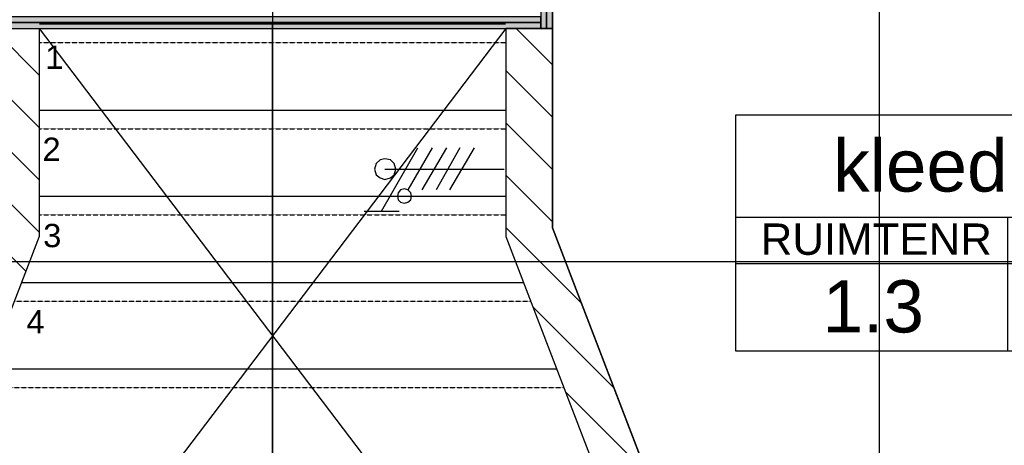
# Model space of a CAD drawing. Header units: metres. Extents: x 63115 to 703450, y -261936 to -53969.
# Tile 117 of 197: x 160390 to 162500, y -128855 to -127942. Entities that reach past the tile are written whole.
import ezdxf
from ezdxf.enums import TextEntityAlignment as Align

# ---------------------------------------------------------------- set-up
doc = ezdxf.new("R2010")
doc.units = ezdxf.units.M
doc.linetypes.add('DASHDOT2', pattern=[12.7, 6.35, -3.175, 0, -3.175])
doc.linetypes.add('DASHED', pattern=[0.75, 0.5, -0.25])
doc.layers.get('DEFPOINTS').update_dxf_attribs({"color": 6})
doc.layers.add('_00_VO', color=7, linetype='Continuous', true_color=0x3c40c3, transparency=0.8)
for name, color, linetype in [('_01-STRAMIENEN', 253, 'DASHDOT2'), ('_02-SECTION', 2, 'Continuous'), ('_02Binnenwanden', 2, 'Continuous'), ('_03-PROJECTION', 1, 'Continuous'), ('_03TrapLift', 1, 'Continuous'), ('_04-HIDDEN', 7, 'DASHED'), ('_05text200', 8, 'Continuous'), ('_07Brandveiligheid', 8, 'Continuous'), ('_07Electra', 8, 'Continuous'), ('_09-HATCH', 7, 'Continuous'), ('_11-BLOCKS', 7, 'Continuous')]:
    doc.layers.add(name, color=color, linetype=linetype)
doc.layers.add('_01Hulplijnen', color=6, linetype='Continuous', plot=False)
doc.styles.add('NIO 1_50 klein', font='arial.ttf', dxfattribs={"height": 100})
doc.styles.add('NIOstandard', font='arial.ttf')
pattern_1 = [(135, (0, -15000), (-56.1266, -56.1266), [])]

# ---------------------------------------------------------------- blocks, each defined once
blk = doc.blocks.new('kader_ruimte')
at = {"layer": '_05text200'}
for p, q in [((0, -313), (2304, -313)), ((832.6, -313), (832.6, -723.9)), ((1209.8, -313), (1209.8, -723.9)), ((1736.5, -313), (1736.5, -723.9)), ((0, -455.2), (2304, -455.2))]:
    blk.add_line(p, q, dxfattribs=at)
blk.add_lwpolyline([(0, 0), (2304, 0), (2304, -723.9), (0, -723.9)], close=True, dxfattribs=at)
at = {"layer": '_05text200', "char_height": 96, "width": 509.254, "style": 'NIOstandard'}
for s, insert, attachment_point in [('GO (m²)', (1475.6, -332.4), 2), ('VG (m²)', (2002.2, -332.4), 2), ('RUIMTENR', (76.6, -332.4), 1), ('BB', (991.9, -332.4), 2)]:
    blk.add_mtext(s, dxfattribs=dict(at, insert=insert, attachment_point=attachment_point))
at = {"layer": '_05text200', "style": 'NIOstandard'}
for tag, p in [('RUIMTENAAM', (875.9, -234.7)), ('RUIMTENR', (421.1, -666.2)), ('GO', (1497.3, -665.4)), ('VG', (1990.2, -665.4))]:
    blk.add_attdef(tag, text='', height=160, dxfattribs=at).set_placement(p, align=Align.CENTER)
blk.add_attdef('BB', (879.3, -666.7), '', height=160, dxfattribs=at)
at = {"layer": 'DEFPOINTS', "style": 'NIO 1_50 klein'}
blk.add_attdef('FUNCTIE', (974.3, -796.9), '', height=32, dxfattribs=at)
blk = doc.blocks.new('*U244')
at = {"layer": '_01-STRAMIENEN'}
for points in [[(0, 5487.4), (0, -4768.6)], [(1300, 5487.4), (1300, -4768.6)], [(-7899.8, 1950), (6883.2, 1950)]]:
    blk.add_lwpolyline(points, dxfattribs=at)
at = {"layer": '_01Hulplijnen'}
for points in [[(0, 5487.4), (0, -4768.6)], [(1300, 5487.4), (1300, -4768.6)], [(-7899.8, 1950), (6883.2, 1950)]]:
    blk.add_lwpolyline(points, dxfattribs=at)
blk = doc.blocks.new('*U105')
at = {"layer": '_09-HATCH'}
blk.add_hatch(color=253, dxfattribs=at).paths.add_polyline_path([(-1080.2, 0), (69.8, 0), (69.8, 12.5), (-1080.2, 12.5)])
at = {"layer": '_02-SECTION', "color": 1}
blk.add_lwpolyline([(-1080.2, 0), (69.8, 0), (69.8, 12.5), (-1080.2, 12.5)], close=True, dxfattribs=at)
blk = doc.blocks.new('*U104')
at = {"layer": '_09-HATCH'}
blk.add_hatch(color=253, dxfattribs=at).paths.add_polyline_path([(-49.1, 0), (69.8, 0), (69.8, 12.5), (-49.1, 12.5)])
at = {"layer": '_02-SECTION', "color": 1}
blk.add_lwpolyline([(-49.1, 0), (69.8, 0), (69.8, 12.5), (-49.1, 12.5)], close=True, dxfattribs=at)
blk = doc.blocks.new('*U106')
at = {"layer": '_03-PROJECTION'}
for p, q in [((-499.2, 2460), (499.2, 2460)), ((-499.2, 2275), (499.2, 2275)), ((-499.2, 2090), (499.2, 2090)), ((-537.9, 1905), (537.9, 1905)), ((-608.9, 1720), (608.9, 1720))]:
    blk.add_line(p, q, dxfattribs=at)
blk.add_lwpolyline([(0, 391.6), (0, 2460)], dxfattribs=at)
at = {"layer": '_04-HIDDEN'}
for p, q in [((-499.2, 2420), (499.2, 2420)), ((-499.2, 2235), (499.2, 2235)), ((-499.2, 2050), (499.2, 2050)), ((-553.3, 1865), (553.3, 1865)), ((-624.3, 1680), (624.3, 1680))]:
    blk.add_line(p, q, dxfattribs=at)
at = {"layer": '_03TrapLift', "char_height": 50, "width": 333.641, "attachment_point": 1, "style": 'NIOstandard'}
for s, insert in [('1', (-486.9, 2413.3)), ('2', (-493, 2215.9)), ('3', (-491.4, 2030.9)), ('4', (-527.3, 1845.9))]:
    blk.add_mtext(s, dxfattribs=dict(at, insert=insert))
blk = doc.blocks.new('400V')
at = {"layer": '_07Electra'}
for p, q in [((-262.5, -89.7), (-184.6, 45.7)), ((-154.1, 45.7), (-206.6, -44)), ((-123.6, 45.7), (-176.1, -44)), ((-94.8, 45.7), (-145.6, -44)), ((-64.4, 45.7), (-116.8, -44)), ((-255.7, 0), (0, 0)), ((-299.7, -89.7), (-225.2, -89.7))]:
    blk.add_line(p, q, dxfattribs=at)
for points in [[(-255.7, 22), (-265.9, 20.3), (-274.3, 11.9), (-277.7, 0), (-274.3, -11.9), (-265.9, -18.6), (-255.7, -22), (-243.8, -18.6), (-235.4, -11.9), (-232, 0), (-235.4, 11.9), (-243.8, 20.3)], [(-213.4, -42.3), (-221.8, -44), (-226.9, -50.8), (-228.6, -57.6), (-226.9, -66), (-221.8, -71.1), (-213.4, -72.8), (-206.6, -71.1), (-199.8, -66), (-198.1, -57.6), (-199.8, -50.8), (-206.6, -44)]]:
    blk.add_lwpolyline(points, close=True, dxfattribs=at)

msp = doc.modelspace()

# ---------------------------------------------------------------- hatches: boundary and pattern name
at = {"layer": '_09-HATCH'}
h = msp.add_hatch(dxfattribs=at)
h.set_pattern_fill('LINE', color=256, scale=25, angle=135, style=0)
h.set_pattern_definition(pattern_1)
h.paths.add_polyline_path([(160331.8, -127960.6), (160431.8, -127960.6), (160431.8, -128406.8), (159662.6, -130410.6), (159555.5, -130410.6), (160331.8, -128388.3)])
h = msp.add_hatch(dxfattribs=at)
h.set_pattern_fill('LINE', color=256, scale=25, angle=135, style=0)
h.set_pattern_definition(pattern_1)
h.paths.add_polyline_path([(161531.8, -127960.6), (161431.8, -127960.6), (161431.8, -128406.8), (162201, -130410.6), (162308.1, -130410.6), (161531.8, -128388.3)])

# ---------------------------------------------------------------- linework, layer by layer
at = {"layer": '_00_VO'}
msp.add_lwpolyline([(161531.8, -127418.5), (161531.8, -128388.3), (162281.2, -130340.6), (164096.8, -130340.6), (164096.8, -128173, 0.054741), (163012.8, -127703.2, 0.030749), (162231.8, -127510.8, 0.024836)], format="xyb", close=True, dxfattribs=at)
at = {"layer": '_02-SECTION', "color": 2}
for points in [[(160331.8, -127960.6), (160431.8, -127960.6), (160431.8, -128406.8), (159662.6, -130410.6), (159555.5, -130410.6), (160331.8, -128388.3)], [(161531.8, -127960.6), (161431.8, -127960.6), (161431.8, -128406.8), (162201, -130410.6), (162308.1, -130410.6), (161531.8, -128388.3)]]:
    msp.add_lwpolyline(points, close=True, dxfattribs=at)
at = {"layer": '_02Binnenwanden'}
msp.add_lwpolyline([(160432.6, -127960.6), (161431, -127960.6)], dxfattribs=at)
at = {"layer": '_03-PROJECTION'}
for points in [[(161431.8, -127960.6), (159754.7, -130170.6)], [(160431.8, -127960.6), (162108.9, -130170.6)]]:
    msp.add_lwpolyline(points, dxfattribs=at)

# ---------------------------------------------------------------- block references
for name, p in [('*U244', (160931.8, -130410.6)), ('*U106', (160931.8, -130410.6)), ('400V', (161428.2, -128262.4))]:
    msp.add_blockref(name, p, dxfattribs=at)
for name, p, rotation in [('*U104', (161519.3, -127911.5), 90), ('*U104', (161531.8, -127911.5), 90), ('*U105', (160426.6, -127935.6), 180), ('*U105', (160426.6, -127948.1), 180)]:
    msp.add_blockref(name, p, dxfattribs=dict(at, rotation=rotation))
at = {"layer": '_11-BLOCKS', "xscale": 0.7, "yscale": 0.7, "zscale": 0.7}
msp.add_blockref('kader_ruimte', (161924.7, -128146.2), dxfattribs=at).add_auto_attribs({'RUIMTENAAM': 'kleedkamer', 'GO': '7.3', 'BB': 'vbr', 'RUIMTENR': '1.3', 'VG': '6.1', 'FUNCTIE': 'overige gebruiksfunctie'})

# ---------------------------------------------------------------- texts
at = {"layer": '_07Brandveiligheid', "insert": (162015.4, -112703), "char_height": 300, "attachment_point": 1, "rotation": 270}
msp.add_mtext_dynamic_manual_height_columns('\\pi197.82;{\\fArial|b0|i0|c0|p34;\\H0.375x;bergruimte\\P\\pi497.18;+ kluis}', width=932.214, gutter_width=1, heights=[0], dxfattribs=at)

doc.saveas('drawing.dxf')
